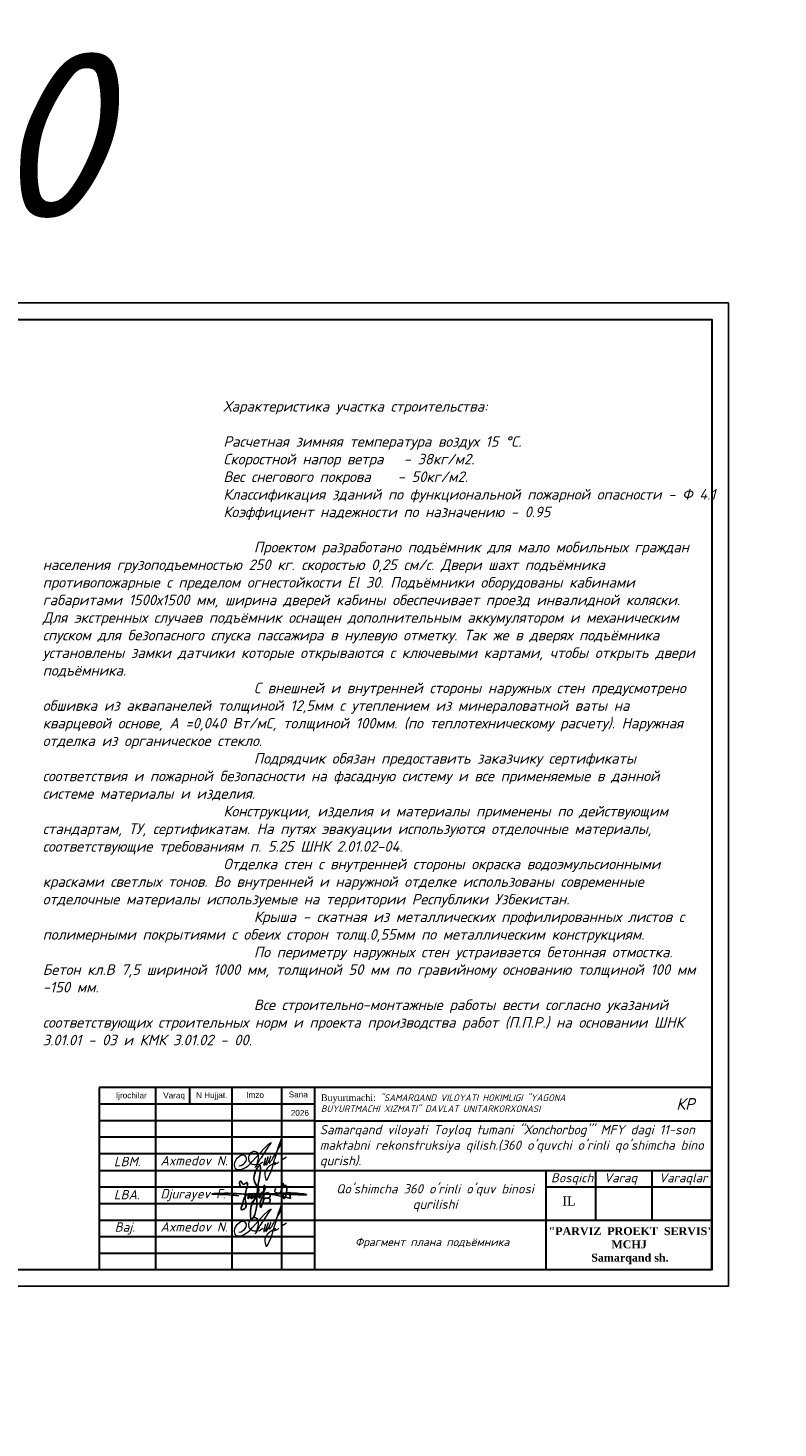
# Model space of a CAD drawing. Header units: millimetres. Extents: x 363306 to 7757304, y 1022887 to 1207196.
# Tile 65 of 256: x 761553 to 784206, y 1054698 to 1096983. Entities that reach past the tile are written whole.
import ezdxf

# ---------------------------------------------------------------- set-up
doc = ezdxf.new("R2010")
doc.units = ezdxf.units.MM
doc.linetypes.add('ACAD_ISO02W100', pattern=[15, 12, -3])
doc.layers.add('0 @ 100', color=7, linetype='Continuous')
doc.layers.add('O3SAD', color=1, linetype='Continuous')
for name, color, linetype, lineweight in [('ACO-текст', 7, 'Continuous', 20), ('надпись 0.18', 160, 'Continuous', 18), ('Ф А С А Д', 250, 'Continuous', 15)]:
    doc.layers.add(name, color=color, linetype=linetype, lineweight=lineweight)
doc.styles.add('Arial', font='arial.ttf')
doc.styles.add('iso', font='isocpeur.TTF')
doc.styles.add('PDF ISOCPEUR Italic', font='isocpeui.ttf')
doc.styles.get("Standard").update_dxf_attribs({"font": 'isocpeui.ttf'})
doc.styles.add('WMF-Times New Roman0', font='times.ttf')
doc.styles.add('WMF-Times New Roman2', font='times.ttf')
doc.styles.add('ńňčëü1', font='isocpeui.ttf', dxfattribs={"height": 350})
doc.styles.add('ГОСТ 2.304', font='isocpeui.ttf')

# ---------------------------------------------------------------- blocks, each defined once
blk = doc.blocks.new('rgsxhy')
at = {"color": 5}
for points in [[(30159764, 9369979), (30160729, 9371976), (30160134, 9373086), (30160845, 9375073), (30160529, 9371279), (30160336, 9368855), (30159821, 9367832), (30159766, 9369571), (30165013, 9370643)], [(30158318, 9372237), (30158292, 9372259), (30158313, 9372993), (30158693, 9372536), (30159097, 9372756), (30158930, 9370820), (30158827, 9369247), (30158463, 9369143), (30158559, 9369856), (30159235, 9371184), (30159510, 9371288), (30159540, 9370947), (30159450, 9370679), (30159339, 9370650), (30159361, 9370924), (30159747, 9371281), (30159933, 9371214), (30159918, 9370984), (30159866, 9370709), (30159740, 9370650), (30159740, 9370910), (30160119, 9371295), (30160364, 9371221), (30160282, 9370791), (30160134, 9370702), (30160156, 9370902), (30160253, 9371169), (30160416, 9371266), (30160624, 9371251), (30160631, 9370947), (30160520, 9370739), (30160416, 9370746), (30160527, 9370999), (30160698, 9371199), (30160869, 9371251), (30161010, 9371117), (30161025, 9370828), (30160854, 9370717), (30160832, 9370976), (30160958, 9371184), (30161196, 9371429), (30161627, 9371986), (30161567, 9372349), (30161322, 9370056), (30161196, 9369744), (30161032, 9369450), (30160943, 9369915), (30161107, 9370464), (30161478, 9371132), (30161961, 9371429), (30162250, 9371221), (30162198, 9370761), (30161687, 9370666), (30161515, 9370590), (30161433, 9370590), (30162154, 9370635), (30162280, 9370516), (30162243, 9370197), (30162028, 9370012), (30161575, 9370012), (30161352, 9370012), (30161322, 9370071)], [(30163692, 9371398), (30163961, 9372626), (30163708, 9372145), (30164262, 9372436), (30164117, 9370650), (30164117, 9371236), (30164841, 9371318), (30164871, 9371483), (30164848, 9371138), (30165028, 9371176), (30165036, 9371416), (30165013, 9370643)], [(30158109, 9371020), (30157190, 9371107), (30154479, 9371260), (30157795, 9371310), (30158983, 9371230), (30160506, 9371280), (30167135, 9371184), (30164561, 9371384), (30162918, 9371683), (30163073, 9372004)]]:
    blk.add_spline(points, degree=3, dxfattribs=at)
blk = doc.blocks.new('rthtrh')
at = {"color": 5}
for p, q in [((1363927, 521243), (1363940, 521249)), ((1363940, 521249), (1363965, 521249)), ((1363965, 521249), (1363988, 521244)), ((1363834, 521118), (1363842, 521141)), ((1363834, 521086), (1363834, 521118)), ((1363834, 521056), (1363834, 521086)), ((1363840, 521035), (1363834, 521056)), ((1363845, 521017), (1363840, 521035)), ((1363842, 521141), (1363854, 521167)), ((1363865, 520990), (1363845, 521017)), ((1363854, 521167), (1363868, 521192)), ((1363882, 520966), (1363865, 520990)), ((1363868, 521192), (1363889, 521219)), ((1363895, 520959), (1363882, 520966)), ((1363889, 521219), (1363907, 521234)), ((1363917, 520946), (1363895, 520959)), ((1363907, 521234), (1363927, 521243)), ((1363951, 520940), (1363917, 520946)), ((1363996, 520940), (1363951, 520940)), ((1363988, 521244), (1364013, 521227)), ((1364033, 520940), (1363996, 520940)), ((1364013, 521227), (1364030, 521204)), ((1364017, 520962), (1364016, 520946)), ((1364016, 520946), (1364016, 520940)), ((1364026, 520997), (1364017, 520962)), ((1364037, 521043), (1364026, 520997)), ((1364030, 521204), (1364039, 521185)), ((1364075, 520948), (1364033, 520940)), ((1364044, 521090), (1364037, 521043)), ((1364039, 521185), (1364046, 521147)), ((1364046, 521147), (1364044, 521090)), ((1364148, 520999), (1364075, 520948)), ((1364568, 521050), (1364689, 521123))]:
    blk.add_line(p, q, dxfattribs=at)
for points in [[(1363608, 520919), (1363661, 520924), (1363702, 520951), (1363738, 520975), (1363765, 521018), (1363780, 521059), (1363780, 521096), (1363765, 521122), (1363753, 521142), (1363714, 521156), (1363671, 521156), (1363631, 521136), (1363583, 521097), (1363555, 521074), (1363525, 521025), (1363511, 520984), (1363500, 520955), (1363500, 520930), (1363508, 520901), (1363515, 520870), (1363535, 520855), (1363555, 520841), (1363586, 520832), (1363613, 520832), (1363645, 520832), (1363675, 520843), (1363732, 520864), (1363761, 520883), (1363817, 520921), (1363863, 520963), (1363919, 521022), (1364179, 521312), (1364247, 521377), (1364282, 521405), (1364314, 521429), (1364336, 521443), (1364310, 521401), (1364279, 521361), (1364173, 521198), (1364133, 521139), (1364110, 521102), (1364087, 521068), (1364069, 521040), (1364047, 520995), (1364019, 520954), (1364007, 520925), (1363990, 520903), (1363970, 520879)], [(1364210, 521100), (1364186, 521015), (1364172, 520967), (1364172, 520940), (1364173, 520926), (1364179, 520925), (1364185, 520931), (1364202, 520956), (1364218, 520984), (1364240, 521027), (1364256, 521068), (1364272, 521125), (1364269, 521122), (1364225, 520990), (1364220, 520961), (1364220, 520944), (1364225, 520939), (1364232, 520939), (1364241, 520950), (1364248, 520960), (1364254, 520969), (1364260, 520978), (1364273, 520996), (1364281, 521008), (1364288, 521027), (1364309, 521073), (1364315, 521086), (1364332, 521126), (1364332, 521134), (1364327, 521134), (1364314, 521097), (1364294, 521040), (1364290, 521012), (1364293, 520997), (1364298, 520988), (1364308, 520988), (1364316, 520999), (1364326, 521014), (1364344, 521036), (1364351, 521047), (1364377, 521090), (1364389, 521112), (1364414, 521155), (1364449, 521203), (1364476, 521258), (1364523, 521332), (1364563, 521417), (1364583, 521493), (1364590, 521517), (1364590, 521527), (1364583, 521532), (1364571, 521532), (1364561, 521512), (1364541, 521459), (1364498, 521348), (1364434, 521131), (1364395, 520998), (1364377, 520936), (1364337, 520802), (1364282, 520678), (1364249, 520605), (1364238, 520588), (1364230, 520594), (1364226, 520615), (1364222, 520638), (1364214, 520663), (1364206, 520725), (1364206, 520774), (1364224, 520814), (1364265, 520883), (1364310, 520926), (1364364, 520959), (1364411, 520988), (1364432, 520996), (1364434, 520992), (1364431, 520979), (1364419, 520970), (1364414, 520960), (1364416, 520951), (1364423, 520951), (1364434, 520958), (1364443, 520964), (1364452, 520968), (1364474, 520975), (1364483, 520978), (1364492, 520986), (1364499, 520996), (1364503, 521002), (1364511, 521006), (1364511, 521006)]]:
    blk.add_lwpolyline(points, dxfattribs=at)
blk = doc.blocks.new('ШТ')
at = {"lineweight": 30}
for p, q in [((180134, 713448, 0), (180134, 707948, 0)), ((180134, 713448, 0), (180134, 707948, 0)), ((180134, 713448, 0), (180134, 707948, 0)), ((198634, 713448, 0), (180134, 713448, 0)), ((181834, 713448, 0), (181834, 707948, 0)), ((181834, 713448, 0), (181834, 707948, 0)), ((182853, 713448, 0), (182853, 712948, 0)), ((184134, 713448, 0), (184134, 707948, 0)), ((185634, 713448, 0), (185634, 707948, 0)), ((186634, 713448, 0), (186634, 707948, 0)), ((198634, 707948, 0), (198634, 713448, 0)), ((198634, 713448, 0), (198634, 707948, 0)), ((186634, 712948, 0), (180134, 712948, 0)), ((186634, 712448, 0), (180134, 712448, 0)), ((186634, 712448, 0), (198634, 712448, 0)), ((186634, 711948, 0), (180134, 711948, 0)), ((186634, 711448, 0), (180134, 711448, 0)), ((180134, 710948, 0), (198634, 710948, 0)), ((193634, 707948, 0), (193634, 710948, 0)), ((195134, 709448, 0), (195134, 710948, 0)), ((196834, 709448, 0), (196834, 710948, 0)), ((180134, 710448, 0), (186634, 710448, 0)), ((193634, 710448, 0), (198634, 710448, 0)), ((180134, 709948, 0), (186634, 709948, 0)), ((180134, 709448, 0), (198634, 709448, 0)), ((180134, 708948, 0), (186634, 708948, 0)), ((180134, 708448, 0), (186634, 708448, 0))]:
    blk.add_line(p, q, dxfattribs=at)
at = {"lineweight": 9, "xscale": 0.2250350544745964, "yscale": 0.2250350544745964, "zscale": 0.2250350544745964}
blk.add_blockref('rgsxhy', (-6602279, -1398623, 0), dxfattribs=at)
at = {"layer": 'Ф А С А Д', "xscale": 1.33529119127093, "yscale": 1.33529119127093, "zscale": 1.33529119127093}
for p in [(-1636466, 15509, 0), (-1636466, 13509, 0)]:
    blk.add_blockref('rthtrh', p, dxfattribs=at)
at = {"style": 'ńňčëü1'}
blk.add_text('КР', height=350, dxfattribs=at).set_placement((197559, 712781, 0))
at = {"linetype": 'ACAD_ISO02W100', "lineweight": 5, "ltscale": 70, "char_height": 176.8, "attachment_point": 1, "style": 'Arial'}
for s, insert in [('Ijrochilar', (180635, 713302, 0)), ('Varaq', (182063, 713302, 0)), ('N Hujjat.', (183055, 713309, 0)), ('Imzo', (184572, 713316, 0)), ('Sana', (185856, 713331, 0)), ('2026', (185917, 712774, 0))]:
    blk.add_mtext(s, dxfattribs=dict(at, insert=insert))
for s, insert, char_height, width, attachment_point, style in [('Buyurtmachi:{\\fISOCPEUR|b0|i1|c204|p34; "SAMARQAND VILOYATI HOKIMLIGI "YAGONA\\fISOCPEUR|b0|i1|c0|p34; \\fISOCPEUR|b0|i1|c204|p34;BUYURTMACHI XIZMATI"\\fISOCPEUR|b0|i1|c0|p34; \\fISOCPEUR|b0|i1|c204|p34;DAVLAT UNITARKORXONASI}', (186827, 712977, 21081), 200, 8030.18, 4, 'WMF-Times New Roman0'), ('{\\fISOCPEUR|b0|i1|c204|p34;Samarqand viloyati Toyloq tumani "Хоnсhоrbоg\'" МFY dagi 11-son maktabni rekonstruksiya qilish.(360 o\'quvchi o\'rinli qo\'shimcha bino qurish).}', (186791, 711669, 0), 280, 12020.43, 4, 'iso'), ('{\\fISOCPEUR|b0|i1|c0|p34;Axmedov N.}', (181981, 711384, 0), 282.86, 3416.24, 1, 'WMF-Times New Roman0'), ('{\\fISOCPEUR|b0|i1|c204|p34;Bosqich}', (193778, 710863, 0), 274.07, 1251.4, 1, 'iso'), ('{\\fISOCPEUR|b0|i1|c204|p34;Varaq}', (195379, 710863, 0), 274.07, 1251.4, 1, 'iso'), ('{\\fISOCPEUR|b0|i1|c204|p34;Varaqlar}', (197039, 710863, 0), 274.07, 1251.4, 1, 'iso'), ("\\pt2436.8176;{\\fISOCPEUR|b0|i1|c0|p34;Qo'shimcha 360 o'rinli o'quv binosi qurilishi}", (190274, 710533, 0), 280, 5963.16, 2, 'WMF-Times New Roman0'), ('{\\fISOCPEUR|b0|i1|c0|p34;Axmedov N.}', (181981, 709384, 0), 282.86, 3416.24, 1, 'WMF-Times New Roman0'), ('\\pi563.17678,t3443.17678;{\\fTimes New Roman|b1|i0|c204|p18;\\C1;"PARVIZ  PROEKT  SERVIS"\\P\\pi2460.72013,tz;\\C0;MCHJ\\P\\pi1851.00915;Samarqand sh.\\C256; }', (193141, 709234, 0), 240, 5957.74, 1, 'WMF-Times New Roman0')]:
    blk.add_mtext(s, dxfattribs=dict(insert=insert, char_height=char_height, width=width, attachment_point=attachment_point, style=style))
at = {"attachment_point": 1}
for s, insert, char_height, width in [('{\\C1;LBM.}', (180573, 711357, 0), 282.9, 1251.4), ('Djurayev F.', (181981, 710384, 0), 282.86, 2152.77), ('{\\C1;LBA.}', (180573, 710357, 0), 282.9, 1251.4), ('{\\fTimes New Roman|b0|i0|c204|p18;IL}', (194124, 710161, 0), 274.07, 1251.4), ('{\\C1;Baj.}', (180598, 709379, 0), 282.9, 1251.4)]:
    blk.add_mtext(s, dxfattribs=dict(at, insert=insert, char_height=char_height, width=width))

msp = doc.modelspace()

# ---------------------------------------------------------------- linework, layer by layer
at = {"lineweight": 30}
msp.add_lwpolyline([(742706.348, 1088178.072), (782206.348, 1088178.072), (782206.348, 1059478.072), (742706.348, 1059478.072)], close=True, dxfattribs=at)
at = {"layer": 'O3SAD', "color": 1}
msp.add_lwpolyline([(740706.348, 1088678.072), (782706.348, 1088678.072), (782706.348, 1058978.072), (740706.348, 1058978.072)], close=True, dxfattribs=at)

# ---------------------------------------------------------------- block references
at = {"color": 1, "lineweight": 30}
for p in [(268572.74, 351529.892, 0), (313572.74, 351529.892, 0), (358572.74, 351529.892, 0), (403572.74, 351529.892, 0), (448572.74, 351529.892, 0), (493572.74, 351529.892, 0), (538572.74, 351529.892, 0), (583572.74, 351529.892, 0)]:
    msp.add_blockref('ШТ', p, dxfattribs=at)

# ---------------------------------------------------------------- texts
at = {"linetype": 'ByBlock', "ltscale": 30, "insert": (760873.962, 1093746.685), "char_height": 5000, "width": 658.8739, "attachment_point": 5}
msp.add_mtext('10', dxfattribs=at)
at = {"color": 30, "lineweight": 40, "true_color": 0xf8991e, "insert": (681835.902, 1060396.357), "char_height": 250, "width": 3664.30243, "attachment_point": 1}
msp.add_mtext('\\pi352.70046;{\\C256;\\c0;Выпуск Вп-1, Вп-1.}', dxfattribs=at)
at = {"layer": '0 @ 100', "color": 7, "insert": (761996.908, 1075986.433), "char_height": 318.940213, "width": 19697.5359, "attachment_point": 4, "style": 'ГОСТ 2.304'}
msp.add_mtext('\\pi5457.36288;{\\fISOCPEUR|b1|i1|c204|p34;Характеристика участка строительства:\\P\\pi0;\\P}Расчетная зимняя температура воздух 15 °С.\\PСкоростной напор ветра   - 38кг/м2.\\PВес снегового покрова    - 50кг/м2.\\PКлассификация зданий по функциональной пожарной опасности - Ф 4.1 \\PКоэффициент надежности по назначению - 0.95\\P\\P^IПроектом разработано подъёмник для мало мобильных граждан населения грузоподъемностью 250 кг. скоростью 0,25 см/с. Двери шахт подъёмника противопожарные с пределом огнестойкости El 30. Подъёмники оборудованы кабинами габаритами 1500х1500 мм, ширина дверей кабины обеспечивает проезд инвалидной коляски. Для экстренных случаев подъёмник оснащен дополнительным аккумулятором и механическим спуском для безопасного спуска пассажира в нулевую отметку. Так же в дверях подъёмника установлены замки датчики которые открываются с ключевыми картами, чтобы открыть двери подъёмника.\\P^IС внешней и внутренней стороны наружных стен предусмотрено обшивка из аквапанелей толщиной 12,5мм с утеплением из минераловатной ваты на кварцевой основе, А =0,040 Вт/мС, толщиной 100мм. (по теплотехническому расчету). Наружная отделка из органическое стекло.\\P^IПодрядчик обязан предоставить заказчику сертификаты соответствия и пожарной безопасности на фасадную систему и все применяемые в данной системе материалы и изделия.\\PКонструкции, изделия и материалы применены по действующим стандартам, ТУ, сертификатам. На путях эвакуации используются отделочные материалы, соответствующие требованиям п. 5.25 ШНК 2.01.02-04.\\PОтделка стен с внутренней стороны окраска водоэмульсионными красками светлых тонов. Во внутренней и наружной отделке использованы современные отделочные материалы используемые на территории Республики Узбекистан.\\P^IКрыша - скатная из металлических профилированных листов с полимерными покрытиями с обеих сторон толщ.0,55мм по металлическим конструкциям.\\P^IПо периметру наружных стен устраивается бетонная отмостка. Бетон кл.В 7,5 шириной 1000 мм, толщиной 50 мм по гравийному основанию толщиной 100 мм -150 мм.\\P^IВсе строительно-монтажные работы вести согласно указаний соответствующих строительных норм и проекта производства работ (П.П.Р.) на основании ШНК 3.01.01 - 03 и КМК 3.01.02 - 00.', dxfattribs=at)
at = {"layer": '0 @ 100', "color": 7, "insert": (771429.53, 1060283.262), "char_height": 250, "attachment_point": 4, "style": 'ГОСТ 2.304'}
msp.add_mtext('Фрагмент плана подъёмника', dxfattribs=at)
at = {"layer": 'ACO-текст', "insert": (672490.308, 1084593.003), "char_height": 300, "width": 19682.58846, "attachment_point": 1, "style": 'PDF ISOCPEUR Italic'}
msp.add_mtext('\\pi-600,l900,t900;{\\H1.1429x;\\C0;Примечание:}\\P1.^IОбщие указания и грунтовые условия смотри на листе КP-7. \\P2.^IСоединения пересечений стержней арматуры выполнять вязаными стальной  отожженной проволокой d=0.8-1.0мм.\\P3.^IСтыки арматуры должны иметь длину перепуска  L=600мм для d=16А400, L=800мм для d=20А400, L=900мм для d=22А400 \\P4.^IСтыки стержней внахлестку должны располагаться вразбежку. При этом площадь сечения рабочих стержней, стыкуемых в одном месте, должна быть не более 50% общей плошади сечения арматуры. \\P5.^IУказания по выполнению арматурных, опалубочных, бетонных работ, допуски при установке арматуры и опалубки, устройству рабочих швов, уходу за бетоном см. КМК 3.03.01-98.', dxfattribs=at)
at = {"layer": 'надпись 0.18', "ltscale": 100, "insert": (698359.389, 1063571.692), "char_height": 250, "width": 18477.40896, "attachment_point": 1, "style": 'WMF-Times New Roman2'}
msp.add_mtext('{\\fISOCPEUR|b0|i1|c204|p34;\\C256;\\c0;            Примечание:\\P\\pi-572.7275,l572.7275,t572.7275,859.7325,954.545;1.^IДанный лист читать совместно с листами К\\fISOCPEUR|b0|i1|c0|p34;p\\fISOCPEUR|b0|i1|c204|p34;-\\fISOCPEUR|b0|i1|c0|p34;5-6\\fISOCPEUR|b0|i1|c204|p34;.   \\P2.^IДля фундаментов бетон кл. В15\\P3.^IЗа  отм  0,000  принято  отметка  чистого пола  1 этажа, что соответствует  абсолютной отм. \\fISOCPEUR|b0|i1|c0|p34;\\C1;740\\fISOCPEUR|b0|i1|c204|p34;.\\fISOCPEUR|b0|i1|c0|p34;1\\fISOCPEUR|b0|i1|c204|p34;5\\C256;\\c0;  \\P4.^IФундаменты выполнить из бетона класса B15 (М200)\\P5.^IДля  обеспечения 50мм  слоя  бетона   арматуру фундаментной  ленты укладывать  на  кубики-фиксаторы,  изготовленные из цементно-песчаного раствора  М100 размерами 40х40х50мм.  \\P\\pi-750,l1000,t1000;\\fISOCPEUR|b0|i1|c0|p34;6.^I\\fISOCPEUR|b0|i1|c204|p34;Щебёночная подготовка толщ. 100 мм\\P\\pi0,l0,tz;\\fISOCPEUR|b0|i1|c0|p34;\\C7; \\fISOCPEUR|b0|i1|c204|p34;7.   Фундаменты выполнить из г\\C256;\\c0;оризонтальная\\C7; \\C256;\\c0;гидроизоляция из цементно-песчаного}', dxfattribs=at)

doc.saveas('drawing.dxf')
